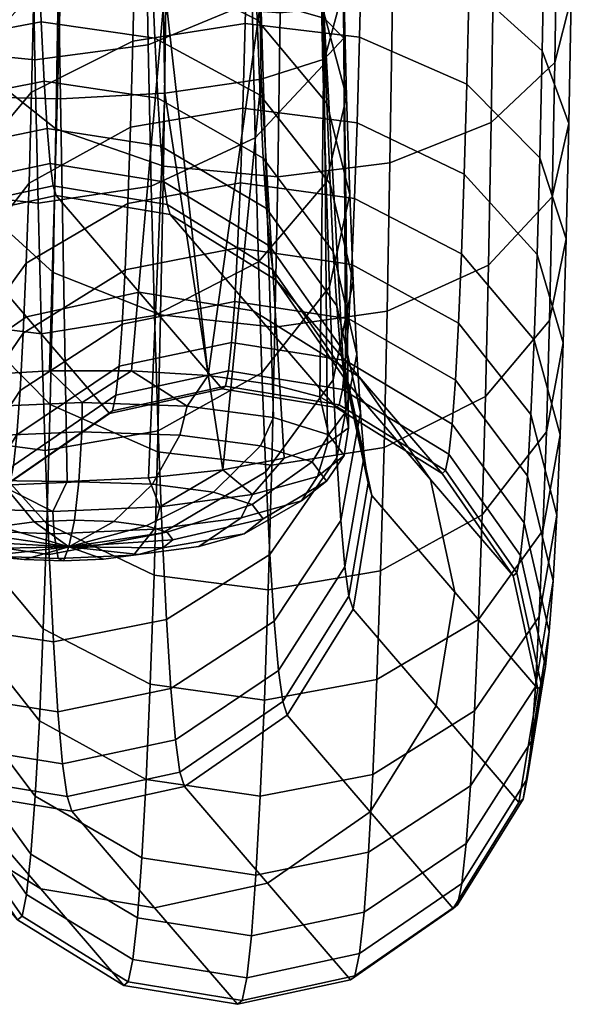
# Model space of a CAD drawing. Header units: millimetres. Extents: x -259 to 259, y -274 to 296.
# Tile 134 of 256: x 237 to 259, y -274 to -234. Entities that reach past the tile are written whole.
import ezdxf

# ---------------------------------------------------------------- set-up
doc = ezdxf.new("R2010")
doc.units = ezdxf.units.MM
doc.header["$MEASUREMENT"] = 0
doc.layers.add('podnoz', color=7, linetype='Continuous')
doc.layers.add('ram', color=7, linetype='Continuous')

msp = doc.modelspace()

# ---------------------------------------------------------------- meshes
at = {"layer": 'podnoz'}
mesh = msp.add_polyface(dxfattribs=at)
corners = [(241.324, -237.972, 46.56), (237.205, -240.235, 44.657), (237.094, -243.488, 49.187), (241.218, -241.058, 50.857), (237.308, -236.55, 40.471), (234.709, -239.64, 37.404), (234.598, -243.606, 41.91), (241.422, -234.476, 42.588), (234.81, -235.247, 33.311), (234.138, -238.228, 29.761), (234.029, -242.954, 34.165), (237.401, -232.469, 36.669), (241.511, -230.605, 38.981), (234.899, -230.472, 29.672), (234.234, -233.089, 25.845), (237.485, -228.033, 33.288), (241.59, -226.396, 35.773), (238.298, -238.038, 18.736), (242.658, -239.552, 16.639), (242.545, -245.589, 21.24), (238.188, -243.865, 23.177), (235.322, -235.68, 22.097), (235.22, -241.179, 26.288), (234.979, -225.253, 26.464), (234.319, -227.473, 22.392), (237.559, -223.185, 30.307), (235.413, -229.671, 18.403), (238.394, -231.67, 14.822), (235.489, -223.319, 15.333), (238.475, -224.94, 11.569), (234.39, -221.537, 19.523), (237.443, -235.234, 414.844), (242.039, -234.629, 414.169), (241.928, -228.445, 418.417), (237.33, -228.971, 419.147), (232.838, -234.776, 414.122), (232.726, -228.574, 418.384), (228.585, -233.157, 411.887), (228.477, -227.172, 416), (225.777, -230.634, 408.502), (225.676, -224.986, 412.383), (224.874, -227.86, 404.837), (224.778, -222.582, 408.464), (225.824, -229.61, 397.347), (224.98, -232.759, 400.711), (225.725, -225.059, 401.181), (228.576, -226.675, 394.262), (228.483, -222.446, 397.824), (237.569, -241.047, 409.948), (242.164, -240.367, 409.335), (232.963, -240.531, 409.275), (228.706, -238.712, 407.208), (225.892, -235.876, 404.087), (225.934, -233.764, 393.086), (225.098, -237.229, 396.125), (228.678, -230.534, 390.303), (232.889, -228.366, 388.495), (232.792, -224.704, 392.252), (237.48, -227.618, 387.952), (237.387, -224.025, 391.639), (242.089, -228.186, 388.571), (241.993, -224.54, 392.312), (226.018, -240.659, 399.179), (228.839, -243.78, 402.008), (226.052, -237.48, 388.438), (225.226, -241.228, 391.124), (228.787, -233.987, 385.985), (232.993, -231.642, 384.398), (237.583, -230.833, 383.931), (242.193, -231.448, 384.492), (226.153, -244.939, 393.827), (226.181, -240.783, 383.346), (225.364, -244.782, 385.643), (228.907, -237.055, 381.254), (233.106, -234.553, 379.909), (237.694, -233.691, 379.525), (242.306, -234.347, 380.022), (229.033, -239.636, 376.24), (226.316, -243.56, 377.949), (233.227, -237.001, 375.152), (237.812, -236.094, 374.856), (242.425, -236.785, 375.285), (233.351, -238.961, 370.174), (229.164, -241.702, 370.993), (237.935, -238.018, 369.97), (242.549, -238.737, 370.328), (233.479, -240.415, 365.025), (229.3, -243.233, 365.566), (238.061, -239.444, 364.916), (242.677, -240.184, 365.2), (238.186, -240.345, 359.848), (233.607, -241.333, 359.861), (238.312, -240.745, 354.716), (233.736, -241.74, 354.631)]
mesh.append_faces([[corners[k] for k in face] for face in [(0, 1, 2, 3), (4, 5, 6, 1), (7, 4, 1, 0), (8, 9, 10, 5), (11, 8, 5, 4), (12, 11, 4, 7), (13, 14, 9, 8), (15, 13, 8, 11), (16, 15, 11, 12), (17, 18, 19, 20), (21, 17, 20, 22), (14, 21, 22, 9), (23, 24, 14, 13), (25, 23, 13, 15), (26, 27, 17, 21), (24, 26, 21, 14), (28, 29, 27, 26), (30, 28, 26, 24), (31, 32, 33, 34), (35, 31, 34, 36), (37, 35, 36, 38), (39, 37, 38, 40), (41, 39, 40, 42), (43, 44, 41, 45), (46, 43, 45, 47), (48, 49, 32, 31), (50, 48, 31, 35), (51, 50, 35, 37), (52, 51, 37, 39), (44, 52, 39, 41), (53, 54, 44, 43), (55, 53, 43, 46), (56, 55, 46, 57), (58, 56, 57, 59), (60, 58, 59, 61), (62, 63, 51, 52), (54, 62, 52, 44), (64, 65, 54, 53), (66, 64, 53, 55), (67, 66, 55, 56), (68, 67, 56, 58), (69, 68, 58, 60), (65, 70, 62, 54), (71, 72, 65, 64), (73, 71, 64, 66), (74, 73, 66, 67), (75, 74, 67, 68), (76, 75, 68, 69), (77, 78, 71, 73), (79, 77, 73, 74), (80, 79, 74, 75), (81, 80, 75, 76), (82, 83, 77, 79), (84, 82, 79, 80), (85, 84, 80, 81), (86, 87, 83, 82), (88, 86, 82, 84), (89, 88, 84, 85), (90, 91, 86, 88), (90, 92, 93, 91)]])
mesh = msp.add_polyface(dxfattribs=at)
corners = [(250.411, -240.86, 51.212), (245.78, -240.222, 51.51), (245.668, -242.867, 56.101), (250.297, -243.543, 55.869), (245.885, -237.193, 47.292), (241.324, -237.972, 46.56), (241.218, -241.058, 50.857), (250.517, -237.787, 46.933), (254.864, -239.879, 45.375), (254.754, -243.106, 49.869), (245.98, -233.762, 43.394), (241.422, -234.476, 42.588), (250.614, -234.307, 42.979), (254.967, -236.224, 41.222), (257.929, -239.211, 38.392), (257.818, -243.138, 42.854), (246.067, -229.963, 39.854), (241.511, -230.605, 38.981), (250.703, -230.453, 39.388), (255.06, -232.177, 37.451), (258.028, -234.862, 34.34), (259.11, -237.813, 30.867), (259.003, -242.494, 35.228), (258.438, -240.794, 27.316), (258.323, -245.809, 31.989), (246.146, -225.833, 36.706), (241.59, -226.396, 35.773), (250.781, -226.262, 36.194), (255.143, -227.776, 34.097), (258.117, -230.134, 30.736), (259.205, -232.725, 26.989), (258.54, -235.342, 23.162), (255.955, -237.781, 19.546), (255.846, -243.572, 23.959), (251.85, -239.418, 17.061), (251.737, -245.436, 21.647), (258.195, -224.967, 27.56), (255.215, -222.967, 31.141), (259.29, -227.164, 23.571), (258.631, -229.384, 19.499), (256.051, -231.452, 15.655), (251.949, -232.841, 13.017), (247.396, -233.319, 12.032), (247.295, -239.982, 16.127), (242.758, -232.954, 12.584), (242.658, -239.552, 16.639), (238.394, -231.67, 14.822), (238.298, -238.038, 18.736), (256.13, -224.764, 12.422), (258.705, -223.087, 16.455), (252.032, -225.889, 9.657), (247.479, -226.277, 8.628), (242.841, -225.981, 9.213), (238.475, -224.94, 11.569), (249.019, -230.263, 408.618), (249.87, -227.461, 404.963), (249.776, -222.232, 408.555), (248.918, -224.66, 412.468), (246.26, -232.875, 411.976), (246.153, -226.924, 416.064), (242.039, -234.629, 414.169), (241.928, -228.445, 418.417), (249.064, -229.195, 397.5), (246.25, -226.36, 394.378), (246.159, -222.164, 397.913), (248.966, -224.687, 401.298), (249.976, -232.313, 400.875), (249.132, -235.461, 404.239), (246.38, -238.396, 407.324), (242.164, -240.367, 409.335), (246.352, -230.189, 390.45), (242.089, -228.186, 388.571), (241.993, -224.54, 392.312), (249.173, -233.31, 393.279), (250.093, -236.74, 396.333), (249.257, -240.205, 399.372), (246.513, -243.435, 402.155), (246.46, -233.615, 386.165), (242.193, -231.448, 384.492), (249.29, -236.991, 388.675), (250.219, -240.702, 391.378), (249.392, -244.45, 394.064), (246.579, -236.66, 381.47), (242.306, -234.347, 380.022), (249.418, -240.263, 383.63), (250.355, -244.223, 385.949), (246.704, -239.22, 376.495), (242.425, -236.785, 375.285), (249.552, -243.014, 378.284), (246.834, -241.27, 371.288), (242.549, -238.737, 370.328), (246.969, -242.79, 365.904), (242.677, -240.184, 365.2), (242.805, -241.098, 360.058), (238.186, -240.345, 359.848), (238.061, -239.444, 364.916), (242.933, -241.504, 354.851), (238.312, -240.745, 354.716)]
mesh.append_faces([[corners[k] for k in face] for face in [(0, 1, 2, 3), (4, 5, 6, 1), (7, 4, 1, 0), (8, 7, 0, 9), (10, 11, 5, 4), (12, 10, 4, 7), (13, 12, 7, 8), (14, 13, 8, 15), (16, 17, 11, 10), (18, 16, 10, 12), (19, 18, 12, 13), (20, 19, 13, 14), (21, 20, 14, 22), (23, 21, 22, 24), (25, 26, 17, 16), (27, 25, 16, 18), (28, 27, 18, 19), (29, 28, 19, 20), (30, 29, 20, 21), (31, 30, 21, 23), (32, 31, 23, 33), (34, 32, 33, 35), (36, 37, 28, 29), (38, 36, 29, 30), (39, 38, 30, 31), (40, 39, 31, 32), (41, 40, 32, 34), (42, 41, 34, 43), (44, 42, 43, 45), (46, 44, 45, 47), (48, 49, 39, 40), (50, 48, 40, 41), (51, 50, 41, 42), (52, 51, 42, 44), (53, 52, 44, 46), (54, 55, 56, 57), (58, 54, 57, 59), (60, 58, 59, 61), (62, 63, 64, 65), (66, 62, 65, 55), (67, 66, 55, 54), (68, 67, 54, 58), (69, 68, 58, 60), (70, 71, 72, 63), (73, 70, 63, 62), (74, 73, 62, 66), (75, 74, 66, 67), (76, 75, 67, 68), (77, 78, 71, 70), (79, 77, 70, 73), (80, 79, 73, 74), (81, 80, 74, 75), (82, 83, 78, 77), (84, 82, 77, 79), (85, 84, 79, 80), (86, 87, 83, 82), (88, 86, 82, 84), (89, 90, 87, 86), (91, 92, 90, 89), (93, 94, 95, 92), (93, 96, 97, 94)]])
mesh = msp.add_polyface(dxfattribs=at)
corners = [(240.726, -248.843, 70.852), (236.574, -251.693, 70.263), (236.438, -252.359, 75.799), (240.597, -249.475, 76.105), (245.297, -247.862, 71.132), (245.17, -248.482, 76.287), (236.711, -250.452, 64.71), (234.066, -254.604, 63.494), (233.919, -255.939, 69.472), (240.855, -247.666, 65.584), (245.425, -246.706, 65.962), (236.844, -248.659, 59.31), (234.21, -252.673, 57.682), (240.981, -245.964, 60.461), (236.972, -246.329, 54.118), (234.347, -250.165, 52.094), (241.103, -243.754, 55.535), (234.478, -247.107, 46.786), (233.78, -250.991, 44.262), (233.64, -254.282, 49.973), (237.094, -243.488, 49.187), (241.218, -241.058, 50.857), (234.598, -243.606, 41.91), (233.91, -247.223, 39.015), (237.205, -240.235, 44.657), (234.976, -250.804, 36.19), (234.837, -254.837, 41.805), (234.709, -239.64, 37.404), (234.029, -242.954, 34.165), (238.065, -249.224, 28.17), (242.418, -251.141, 26.414), (242.277, -256.156, 32.111), (237.93, -254.063, 33.669), (235.104, -246.237, 31.001), (238.188, -243.865, 23.177), (242.545, -245.589, 21.24), (235.22, -241.179, 26.288), (234.138, -238.228, 29.761), (240.466, -249.585, 81.394), (236.301, -252.475, 81.375), (245.042, -248.59, 81.478), (229.497, -257.479, 218.165), (226.133, -253.557, 354.783), (226.895, -248.937, 354.669), (232.936, -248.553, 217.993), (229.57, -244.63, 354.612), (238.312, -240.745, 354.716), (241.678, -244.668, 218.097), (237.101, -245.663, 218.013), (233.736, -241.74, 354.631), (242.933, -241.504, 354.851), (246.298, -245.426, 218.232), (233.625, -256.781, 81.432), (237.709, -246.351, 404.506), (242.302, -245.604, 403.963), (242.164, -240.367, 409.335), (237.569, -241.047, 409.948), (233.102, -245.783, 403.886), (232.963, -240.531, 409.275), (228.839, -243.78, 402.008), (228.706, -238.712, 407.208), (237.86, -251.097, 398.571), (242.45, -250.289, 398.104), (233.251, -250.482, 398.01), (228.983, -248.315, 396.337), (226.153, -244.939, 393.827), (226.018, -240.659, 399.179), (238.025, -255.314, 392.067), (242.613, -254.452, 391.683), (233.414, -254.658, 391.571), (229.141, -252.345, 390.122), (226.302, -248.742, 387.962), (225.364, -244.782, 385.643), (225.226, -241.228, 391.124), (226.316, -243.56, 377.949), (225.51, -247.771, 379.835), (226.181, -240.783, 383.346), (226.458, -251.941, 381.747), (229.307, -255.735, 383.537), (226.457, -245.784, 372.301), (225.662, -250.164, 373.758), (229.164, -241.702, 370.993), (229.033, -239.636, 376.24), (226.621, -254.502, 375.244), (226.603, -247.433, 366.46), (225.818, -251.938, 367.472), (229.3, -243.233, 365.566), (226.789, -256.4, 368.517), (226.748, -248.474, 360.602), (225.975, -253.059, 361.167), (229.435, -244.201, 360.123), (233.607, -241.333, 359.861), (233.479, -240.415, 365.025), (230.294, -252.765, 218.049)]
mesh.append_faces([[corners[k] for k in face] for face in [(0, 1, 2, 3), (4, 0, 3, 5), (6, 7, 8, 1), (9, 6, 1, 0), (10, 9, 0, 4), (11, 12, 7, 6), (13, 11, 6, 9), (14, 15, 12, 11), (16, 14, 11, 13), (17, 18, 19, 15), (20, 17, 15, 14), (21, 20, 14, 16), (22, 23, 18, 17), (24, 22, 17, 20), (23, 25, 26, 18), (27, 28, 23, 22), (29, 30, 31, 32), (33, 29, 32, 25), (28, 33, 25, 23), (34, 35, 30, 29), (36, 34, 29, 33), (37, 36, 33, 28), (38, 3, 2, 39), (40, 5, 3, 38), (41, 42, 43, 43), (44, 43, 45, 45), (46, 47, 48, 49), (50, 51, 47, 46), (49, 48, 44, 45), (48, 38, 39, 44), (47, 40, 38, 48), (52, 44, 39, 39), (53, 54, 55, 56), (57, 53, 56, 58), (59, 57, 58, 60), (61, 62, 54, 53), (63, 61, 53, 57), (64, 63, 57, 59), (65, 64, 59, 66), (67, 68, 62, 61), (69, 67, 61, 63), (70, 69, 63, 64), (71, 70, 64, 65), (72, 71, 65, 73), (74, 75, 72, 76), (77, 78, 70, 71), (75, 77, 71, 72), (79, 80, 75, 74), (81, 79, 74, 82), (80, 83, 77, 75), (84, 85, 80, 79), (86, 84, 79, 81), (85, 87, 83, 80), (88, 89, 85, 84), (90, 88, 84, 86), (91, 90, 86, 92), (88, 43, 42, 89), (91, 49, 45, 90), (90, 45, 43, 88), (52, 93, 44, 44), (43, 44, 93, 93)]])
mesh = msp.add_polyface(dxfattribs=at)
corners = [(249.921, -248.61, 71.118), (245.297, -247.862, 71.132), (245.17, -248.482, 76.287), (249.792, -249.239, 76.348), (254.239, -251.246, 70.774), (254.104, -251.906, 76.266), (257.146, -255.351, 70.144), (257.001, -256.061, 76.045), (250.051, -247.438, 65.873), (245.425, -246.706, 65.962), (254.374, -250.015, 65.266), (257.292, -254.028, 64.226), (245.549, -245.036, 60.934), (240.981, -245.964, 60.461), (240.855, -247.666, 65.584), (250.176, -245.744, 60.773), (254.507, -248.235, 59.909), (257.435, -252.116, 58.47), (245.668, -242.867, 56.101), (241.103, -243.754, 55.535), (250.297, -243.543, 55.869), (254.633, -245.924, 54.76), (257.57, -249.633, 52.937), (258.617, -253.71, 50.881), (258.471, -256.382, 56.835), (245.78, -240.222, 51.51), (241.218, -241.058, 50.857), (254.754, -243.106, 49.869), (250.411, -240.86, 51.212), (257.7, -246.605, 47.682), (258.756, -250.451, 45.225), (257.818, -243.138, 42.854), (254.864, -239.879, 45.375), (258.884, -246.72, 40.03), (258.196, -250.337, 37.134), (258.059, -254.335, 42.701), (259.003, -242.494, 35.228), (257.929, -239.211, 38.392), (258.323, -245.809, 31.989), (255.724, -248.898, 28.922), (255.589, -253.708, 34.387), (251.61, -250.972, 26.805), (251.47, -255.97, 32.485), (255.846, -243.572, 23.959), (258.438, -240.794, 27.316), (251.737, -245.436, 21.647), (247.18, -246.078, 20.774), (247.052, -251.686, 25.999), (242.545, -245.589, 21.24), (242.418, -251.141, 26.414), (247.295, -239.982, 16.127), (251.85, -239.418, 17.061), (242.658, -239.552, 16.639), (249.663, -249.349, 81.614), (245.042, -248.59, 81.478), (253.968, -252.021, 81.797), (247.237, -244.177, 355.034), (250.603, -248.099, 218.415), (246.298, -245.426, 218.232), (242.933, -241.504, 354.851), (241.678, -244.668, 218.097), (251.117, -252.915, 355.38), (254.482, -256.837, 218.762), (253.49, -252.262, 218.606), (250.125, -248.34, 355.224), (256.854, -256.185, 81.987), (242.302, -245.604, 403.963), (246.513, -243.435, 402.155), (246.38, -238.396, 407.324), (242.164, -240.367, 409.335), (246.656, -247.943, 396.517), (249.392, -244.45, 394.064), (249.257, -240.205, 399.372), (242.45, -250.289, 398.104), (249.539, -248.222, 388.247), (250.355, -244.223, 385.949), (250.219, -240.702, 391.378), (246.812, -251.95, 390.339), (242.613, -254.452, 391.683), (250.5, -247.184, 380.196), (249.552, -243.014, 378.284), (249.418, -240.263, 383.63), (249.694, -251.395, 382.083), (246.978, -255.319, 383.792), (249.692, -245.217, 372.69), (246.834, -241.27, 371.288), (246.704, -239.22, 376.495), (250.651, -249.554, 374.176), (249.855, -253.934, 375.633), (249.836, -246.85, 366.904), (246.969, -242.79, 365.904), (250.807, -251.312, 367.949), (250.021, -255.818, 368.961), (247.103, -243.75, 360.503), (242.805, -241.098, 360.058), (242.677, -240.184, 365.2), (249.98, -247.881, 361.101), (250.961, -252.422, 361.704)]
mesh.append_faces([[corners[k] for k in face] for face in [(0, 1, 2, 3), (4, 0, 3, 5), (6, 4, 5, 7), (8, 9, 1, 0), (10, 8, 0, 4), (11, 10, 4, 6), (12, 13, 14, 9), (15, 12, 9, 8), (16, 15, 8, 10), (17, 16, 10, 11), (18, 19, 13, 12), (20, 18, 12, 15), (21, 20, 15, 16), (22, 21, 16, 17), (23, 22, 17, 24), (25, 26, 19, 18), (27, 28, 20, 21), (29, 27, 21, 22), (30, 29, 22, 23), (31, 32, 27, 29), (33, 31, 29, 30), (34, 33, 30, 35), (36, 37, 31, 33), (38, 36, 33, 34), (39, 38, 34, 40), (41, 39, 40, 42), (43, 44, 38, 39), (45, 43, 39, 41), (46, 45, 41, 47), (48, 46, 47, 49), (50, 51, 45, 46), (52, 50, 46, 48), (53, 3, 2, 54), (55, 5, 3, 53), (56, 57, 58, 59), (58, 53, 54, 60), (61, 62, 63, 64), (63, 65, 55, 57), (57, 56, 64, 63), (57, 55, 53, 58), (66, 67, 68, 69), (70, 71, 72, 67), (73, 70, 67, 66), (74, 75, 76, 71), (77, 74, 71, 70), (78, 77, 70, 73), (79, 80, 81, 75), (82, 79, 75, 74), (83, 82, 74, 77), (84, 85, 86, 80), (87, 84, 80, 79), (88, 87, 79, 82), (89, 90, 85, 84), (91, 89, 84, 87), (92, 91, 87, 88), (93, 94, 95, 90), (96, 93, 90, 89), (97, 96, 89, 91), (96, 64, 56, 93), (93, 56, 59, 94), (97, 61, 64, 96)]])
mesh = msp.add_polyface(dxfattribs=at)
corners = [(233.919, -255.939, 69.472), (233.18, -260.496, 68.675), (233.021, -261.267, 75.088), (233.772, -256.657, 75.431), (236.574, -251.693, 70.263), (236.438, -252.359, 75.799), (237.102, -269.113, 67.299), (241.419, -271.748, 66.954), (241.233, -272.655, 74.489), (236.923, -269.988, 74.57), (234.193, -265.007, 67.929), (234.024, -265.833, 74.791), (234.066, -254.604, 63.494), (233.338, -259.058, 62.242), (237.281, -267.483, 60.005), (241.605, -270.06, 59.398), (234.363, -263.469, 61.045), (234.21, -252.673, 57.682), (233.492, -256.98, 55.987), (237.456, -265.127, 52.913), (241.786, -267.619, 52.049), (234.528, -261.246, 54.352), (234.347, -250.165, 52.094), (233.64, -254.282, 49.973), (237.624, -262.067, 46.094), (241.96, -264.448, 44.985), (234.687, -258.358, 47.917), (237.783, -258.336, 39.619), (242.125, -260.582, 38.275), (234.837, -254.837, 41.805), (233.78, -250.991, 44.262), (237.93, -254.063, 33.669), (242.277, -256.156, 32.111), (234.976, -250.804, 36.19), (233.625, -256.781, 81.432), (232.862, -261.402, 81.546), (236.301, -252.475, 81.375), (236.742, -270.14, 81.893), (241.047, -272.813, 82.075), (233.854, -265.977, 81.702), (238.937, -265.727, 355.448), (242.302, -269.649, 218.83), (246.878, -268.654, 218.914), (243.514, -264.731, 355.532), (234.316, -264.968, 355.313), (237.682, -268.89, 218.694), (230.012, -262.295, 355.13), (233.377, -266.218, 218.511), (226.133, -253.557, 354.783), (229.497, -257.479, 218.165), (230.489, -262.055, 218.321), (227.124, -258.132, 354.939), (245.667, -273.572, 82.211), (238.198, -258.861, 385.176), (242.784, -257.954, 384.88), (242.613, -254.452, 391.683), (238.025, -255.314, 392.067), (233.585, -258.17, 384.747), (233.414, -254.658, 391.571), (229.307, -255.735, 383.537), (229.141, -252.345, 390.122), (238.379, -261.701, 377.964), (242.962, -260.757, 377.76), (233.764, -260.982, 377.606), (229.479, -258.448, 376.645), (226.621, -254.502, 375.244), (226.458, -251.941, 381.747), (238.564, -263.806, 370.505), (243.146, -262.836, 370.396), (233.948, -263.066, 370.221), (229.656, -260.46, 369.518), (226.789, -256.4, 368.517), (238.75, -265.136, 363.024), (243.329, -264.148, 363.011), (234.132, -264.383, 362.813), (229.833, -261.731, 362.369), (226.956, -257.599, 361.771), (225.975, -253.059, 361.167), (225.818, -251.938, 367.472), (230.294, -252.765, 218.049), (226.895, -248.937, 354.669)]
mesh.append_faces([[corners[k] for k in face] for face in [(0, 1, 2, 3), (4, 0, 3, 5), (6, 7, 8, 9), (10, 6, 9, 11), (1, 10, 11, 2), (12, 13, 1, 0), (14, 15, 7, 6), (16, 14, 6, 10), (13, 16, 10, 1), (17, 18, 13, 12), (19, 20, 15, 14), (21, 19, 14, 16), (18, 21, 16, 13), (22, 23, 18, 17), (24, 25, 20, 19), (26, 24, 19, 21), (23, 26, 21, 18), (27, 28, 25, 24), (29, 27, 24, 26), (30, 29, 26, 23), (31, 32, 28, 27), (33, 31, 27, 29), (34, 3, 2, 35), (36, 5, 3, 34), (37, 9, 8, 38), (35, 2, 11, 39), (39, 11, 9, 37), (40, 41, 42, 43), (44, 45, 41, 40), (46, 47, 45, 44), (48, 49, 50, 51), (51, 50, 47, 46), (45, 38, 52, 41), (50, 39, 37, 47), (49, 35, 39, 50), (47, 37, 38, 45), (53, 54, 55, 56), (57, 53, 56, 58), (59, 57, 58, 60), (61, 62, 54, 53), (63, 61, 53, 57), (64, 63, 57, 59), (65, 64, 59, 66), (67, 68, 62, 61), (69, 67, 61, 63), (70, 69, 63, 64), (71, 70, 64, 65), (72, 73, 68, 67), (74, 72, 67, 69), (75, 74, 69, 70), (76, 75, 70, 71), (77, 76, 71, 78), (72, 40, 43, 73), (75, 46, 44, 74), (77, 48, 51, 76), (76, 51, 46, 75), (74, 44, 40, 72), (34, 35, 79, 79), (35, 49, 79, 79), (80, 79, 49, 49)]])
mesh = msp.add_polyface(dxfattribs=at)
corners = [(258.161, -259.863, 69.398), (257.146, -255.351, 70.144), (257.001, -256.061, 76.045), (258.005, -260.627, 75.749), (257.421, -264.419, 68.601), (257.254, -265.238, 75.405), (254.766, -268.665, 67.81), (254.588, -269.535, 75.037), (250.614, -271.515, 67.221), (250.43, -272.419, 74.732), (246.043, -272.496, 66.94), (245.855, -273.412, 74.549), (241.419, -271.748, 66.954), (241.233, -272.655, 74.489), (258.317, -258.439, 63.029), (257.292, -254.028, 64.226), (257.589, -262.894, 61.777), (254.944, -267.045, 60.561), (250.8, -269.832, 59.687), (246.23, -270.791, 59.309), (241.605, -270.06, 59.398), (258.471, -256.382, 56.835), (257.435, -252.116, 58.47), (257.753, -260.689, 55.141), (255.118, -264.704, 53.513), (250.98, -267.398, 52.362), (246.414, -268.326, 51.888), (241.786, -267.619, 52.049), (257.91, -257.826, 48.76), (258.617, -253.71, 50.881), (255.285, -261.663, 46.736), (251.154, -264.238, 45.319), (246.59, -265.124, 44.754), (241.96, -264.448, 44.985), (258.059, -254.335, 42.701), (258.756, -250.451, 45.225), (255.443, -257.954, 40.3), (251.318, -260.384, 38.63), (246.757, -261.22, 37.978), (242.125, -260.582, 38.275), (255.589, -253.708, 34.387), (258.196, -250.337, 37.134), (251.47, -255.97, 32.485), (246.91, -256.75, 31.752), (242.277, -256.156, 32.111), (247.052, -251.686, 25.999), (251.61, -250.972, 26.805), (242.418, -251.141, 26.414), (256.854, -256.185, 81.987), (254.104, -251.906, 76.266), (253.968, -252.021, 81.797), (257.847, -260.76, 82.143), (254.409, -269.686, 82.315), (257.085, -265.38, 82.257), (245.667, -273.572, 82.211), (250.243, -272.576, 82.295), (241.047, -272.813, 82.075), (250.354, -257.535, 355.494), (253.72, -261.458, 218.876), (254.482, -256.837, 218.762), (251.117, -252.915, 355.38), (243.514, -264.731, 355.532), (246.878, -268.654, 218.914), (251.044, -265.764, 218.933), (247.679, -261.841, 355.552), (253.49, -252.262, 218.606), (242.302, -269.649, 218.83), (242.784, -257.954, 384.88), (246.978, -255.319, 383.792), (246.812, -251.95, 390.339), (242.613, -254.452, 391.683), (247.148, -258.017, 376.941), (249.855, -253.934, 375.633), (249.694, -251.395, 382.083), (242.962, -260.757, 377.76), (247.325, -260.017, 369.855), (250.021, -255.818, 368.961), (243.146, -262.836, 370.396), (250.188, -257.007, 362.27), (250.961, -252.422, 361.704), (250.807, -251.312, 367.949), (247.501, -261.28, 362.748), (243.329, -264.148, 363.011)]
mesh.append_faces([[corners[k] for k in face] for face in [(0, 1, 2, 3), (4, 0, 3, 5), (6, 4, 5, 7), (8, 6, 7, 9), (10, 8, 9, 11), (12, 10, 11, 13), (14, 15, 1, 0), (16, 14, 0, 4), (17, 16, 4, 6), (18, 17, 6, 8), (19, 18, 8, 10), (20, 19, 10, 12), (21, 22, 15, 14), (23, 21, 14, 16), (24, 23, 16, 17), (25, 24, 17, 18), (26, 25, 18, 19), (27, 26, 19, 20), (28, 29, 21, 23), (30, 28, 23, 24), (31, 30, 24, 25), (32, 31, 25, 26), (33, 32, 26, 27), (34, 35, 29, 28), (36, 34, 28, 30), (37, 36, 30, 31), (38, 37, 31, 32), (39, 38, 32, 33), (40, 41, 34, 36), (42, 40, 36, 37), (43, 42, 37, 38), (44, 43, 38, 39), (45, 46, 42, 43), (47, 45, 43, 44), (48, 2, 49, 50), (51, 3, 2, 48), (52, 7, 5, 53), (54, 11, 9, 55), (55, 9, 7, 52), (56, 13, 11, 54), (3, 51, 53, 5), (57, 58, 59, 60), (61, 62, 63, 64), (64, 63, 58, 57), (59, 51, 48, 65), (63, 52, 53, 58), (51, 59, 58, 53), (66, 54, 55, 62), (52, 63, 62, 55), (67, 68, 69, 70), (71, 72, 73, 68), (74, 71, 68, 67), (75, 76, 72, 71), (77, 75, 71, 74), (78, 79, 80, 76), (81, 78, 76, 75), (82, 81, 75, 77), (81, 64, 57, 78), (82, 61, 64, 81), (60, 79, 78, 57)]])
at = {"layer": 'ram'}
mesh = msp.add_polyface(dxfattribs=at)
corners = [(227.688, -228.948, 446.542), (226.881, -228.156, 442.384), (226.988, -234.726, 441.073), (227.796, -235.55, 445.225), (230.248, -229.649, 450.378), (230.357, -236.28, 449.055), (234.146, -230.075, 452.904), (234.255, -236.724, 451.578), (238.378, -230.163, 453.71), (238.487, -236.816, 452.383), (242.61, -229.944, 452.93), (242.721, -236.589, 451.605), (246.509, -229.397, 450.428), (246.618, -236.02, 449.107), (249.07, -228.617, 446.608), (249.179, -235.208, 445.293), (249.877, -227.8, 442.455), (249.985, -234.358, 441.146), (249.07, -227.009, 438.296), (249.178, -233.534, 436.994), (246.51, -226.308, 434.461), (246.617, -232.805, 433.164), (242.612, -225.882, 431.934), (242.719, -232.361, 430.641), (238.38, -225.794, 431.129), (238.486, -232.269, 429.836), (234.306, -225.999, 431.848), (234.413, -232.482, 430.555), (230.504, -226.509, 434.168), (230.611, -233.012, 432.871), (227.888, -227.247, 437.766), (227.995, -233.78, 436.463), (227.608, -223.854, 447.484), (226.803, -223.136, 443.312), (230.168, -224.49, 451.332), (234.064, -224.875, 453.866), (238.297, -224.953, 454.673), (242.53, -224.754, 453.89), (246.43, -224.256, 451.379), (248.991, -223.548, 447.546), (227.518, -250.761, 440.377), (228.59, -251.314, 443.237), (230.401, -251.778, 445.713), (232.82, -252.119, 447.627), (235.671, -252.313, 448.838), (242.047, -252.197, 448.795), (238.746, -252.345, 449.259), (245.07, -251.871, 447.42), (249.309, -250.811, 442.47), (247.561, -251.396, 445.251), (250.168, -250.166, 439.31), (250.065, -249.515, 436.039), (249.01, -248.912, 432.932), (247.09, -248.409, 430.249), (244.468, -248.048, 428.218), (241.363, -247.859, 427.008), (238.039, -247.858, 426.723), (231.843, -248.405, 428.94), (234.773, -248.045, 427.385), (229.493, -248.907, 431.255), (227.264, -250.16, 437.343), (227.923, -249.509, 434.137)]
mesh.append_faces([[corners[k] for k in face] for face in [(0, 1, 2, 3), (4, 0, 3, 5), (6, 4, 5, 7), (8, 6, 7, 9), (10, 8, 9, 11), (12, 10, 11, 13), (14, 12, 13, 15), (16, 14, 15, 17), (18, 16, 17, 19), (20, 18, 19, 21), (22, 20, 21, 23), (24, 22, 23, 25), (26, 24, 25, 27), (28, 26, 27, 29), (30, 28, 29, 31), (1, 30, 31, 2), (32, 33, 1, 0), (34, 32, 0, 4), (35, 34, 4, 6), (36, 35, 6, 8), (37, 36, 8, 10), (38, 37, 10, 12), (39, 38, 12, 14), (40, 41, 3, 3), (42, 5, 3, 41), (42, 43, 5, 5), (43, 44, 7, 7), (45, 11, 9, 46), (45, 47, 11, 11), (46, 9, 7, 44), (3, 2, 40, 40), (13, 11, 47, 47), (43, 7, 5, 5), (48, 15, 13, 49), (50, 17, 15, 48), (19, 51, 52, 52), (53, 21, 19, 52), (23, 54, 55, 55), (56, 25, 23, 55), (57, 29, 27, 58), (29, 57, 59, 59), (58, 27, 25, 56), (54, 21, 53, 53), (17, 51, 19, 19), (21, 54, 23, 23), (60, 2, 31, 61), (29, 59, 61, 31)]])
mesh = msp.add_polyface(dxfattribs=at)
corners = [(242.283, -254.287, 447.251), (242.509, -253.373, 448.136), (238.168, -253.564, 448.735), (238.224, -254.467, 447.811), (241.44, -255.334, 444.536), (238.388, -255.469, 444.958), (240.229, -255.504, 440.96), (238.598, -255.576, 441.185), (238.826, -255, 437), (245.809, -253.821, 445.209), (246.279, -252.874, 445.952), (244.093, -254.983, 443), (241.645, -255.317, 440.14), (248.266, -253.138, 441.997), (248.907, -252.143, 442.517), (245.94, -254.469, 440.584), (242.632, -255.042, 438.849), (249.279, -252.342, 438.103), (249.99, -251.292, 438.352), (246.703, -253.871, 437.655), (243.039, -254.723, 437.285), (248.694, -251.555, 434.12), (249.365, -250.451, 434.093), (246.263, -253.279, 434.66), (242.804, -254.407, 435.685), (246.602, -250.897, 430.655), (247.127, -249.747, 430.388), (244.688, -252.784, 432.054), (241.963, -254.142, 434.293), (243.317, -250.467, 428.235), (243.615, -249.287, 427.8), (242.219, -252.461, 430.234), (240.644, -253.97, 433.321), (239.344, -250.332, 427.229), (239.365, -249.142, 426.724), (239.23, -252.359, 429.477), (239.047, -253.915, 432.917), (245.07, -251.871, 447.42), (242.047, -252.197, 448.795), (247.561, -251.396, 445.251), (238.746, -252.345, 449.259), (249.309, -250.811, 442.47), (250.168, -250.166, 439.31), (249.01, -248.912, 432.932), (250.065, -249.515, 436.039), (247.09, -248.409, 430.249), (244.468, -248.048, 428.218), (241.363, -247.859, 427.008), (238.039, -247.858, 426.723), (249.985, -234.358, 441.146), (246.618, -236.02, 449.107)]
mesh.append_faces([[corners[k] for k in face] for face in [(0, 1, 2, 3), (4, 0, 3, 5), (6, 4, 5, 7), (8, 6, 7, 7), (9, 10, 1, 0), (11, 9, 0, 4), (12, 11, 4, 6), (8, 12, 6, 6), (13, 14, 10, 9), (15, 13, 9, 11), (16, 15, 11, 12), (8, 16, 12, 12), (17, 18, 14, 13), (19, 17, 13, 15), (20, 19, 15, 16), (8, 20, 16, 16), (21, 22, 18, 17), (23, 21, 17, 19), (24, 23, 19, 20), (8, 24, 20, 20), (25, 26, 22, 21), (27, 25, 21, 23), (28, 27, 23, 24), (8, 28, 24, 24), (29, 30, 26, 25), (31, 29, 25, 27), (32, 31, 27, 28), (8, 32, 28, 28), (33, 34, 30, 29), (35, 33, 29, 31), (36, 35, 31, 32), (8, 36, 32, 32), (1, 37, 38, 38), (10, 39, 37, 37), (40, 2, 1, 38), (41, 14, 18, 42), (10, 37, 1, 1), (14, 41, 39, 10), (22, 43, 44, 44), (45, 26, 30, 46), (30, 47, 46, 46), (43, 22, 26, 45), (34, 48, 47, 47), (22, 44, 42, 18), (34, 47, 30, 30), (44, 49, 42, 42), (50, 37, 39, 39)]])
mesh = msp.add_polyface(dxfattribs=at)
corners = [(228.873, -253.243, 440.92), (228.167, -252.256, 441.366), (227.542, -251.414, 437.106), (228.288, -252.456, 436.938), (231.354, -254.548, 439.775), (230.915, -253.957, 436.779), (234.842, -255.085, 438.417), (234.606, -254.769, 436.817), (238.826, -255, 437), (230.967, -253.901, 444.385), (230.406, -252.96, 445.071), (232.929, -255.044, 442.381), (235.682, -255.349, 439.809), (234.25, -254.331, 446.805), (233.918, -253.419, 447.659), (235.398, -255.367, 444.201), (237.001, -255.522, 440.781), (238.224, -254.467, 447.811), (238.168, -253.564, 448.735), (238.388, -255.469, 444.958), (238.598, -255.576, 441.185), (235.285, -250.511, 427.789), (235.024, -249.334, 427.323), (239.365, -249.142, 426.724), (239.344, -250.332, 427.229), (236.177, -252.493, 429.898), (239.23, -252.359, 429.477), (237.417, -253.987, 433.142), (239.047, -253.915, 432.917), (231.758, -250.977, 429.831), (231.253, -249.833, 429.507), (233.524, -252.844, 431.434), (236, -254.175, 433.962), (229.302, -251.661, 433.044), (228.626, -250.563, 432.942), (231.677, -253.358, 433.85), (235.014, -254.449, 435.253), (227.264, -250.16, 437.343), (227.518, -250.761, 440.377), (230.401, -251.778, 445.713), (228.59, -251.314, 443.237), (232.82, -252.119, 447.627), (238.746, -252.345, 449.259), (235.671, -252.313, 448.838), (238.039, -247.858, 426.723), (234.773, -248.045, 427.385), (229.493, -248.907, 431.255), (231.843, -248.405, 428.94), (227.923, -249.509, 434.137), (226.988, -234.726, 441.073)]
mesh.append_faces([[corners[k] for k in face] for face in [(0, 1, 2, 3), (4, 0, 3, 5), (6, 4, 5, 7), (8, 6, 7, 7), (9, 10, 1, 0), (11, 9, 0, 4), (12, 11, 4, 6), (8, 12, 6, 6), (13, 14, 10, 9), (15, 13, 9, 11), (16, 15, 11, 12), (8, 16, 12, 12), (17, 18, 14, 13), (19, 17, 13, 15), (20, 19, 15, 16), (8, 20, 16, 16), (21, 22, 23, 24), (25, 21, 24, 26), (27, 25, 26, 28), (8, 27, 28, 28), (29, 30, 22, 21), (31, 29, 21, 25), (32, 31, 25, 27), (8, 32, 27, 27), (33, 34, 30, 29), (35, 33, 29, 31), (36, 35, 31, 32), (8, 36, 32, 32), (3, 2, 34, 33), (5, 3, 33, 35), (7, 5, 35, 36), (8, 7, 36, 36), (37, 2, 1, 38), (10, 39, 40, 40), (39, 10, 14, 41), (1, 40, 38, 38), (18, 42, 43, 43), (14, 43, 41, 41), (18, 43, 14, 14), (1, 10, 40, 40), (44, 23, 22, 45), (30, 46, 47, 47), (34, 48, 46, 46), (45, 22, 30, 47), (34, 46, 30, 30), (2, 37, 48, 34), (38, 49, 37, 37)]])

doc.saveas('drawing.dxf')
